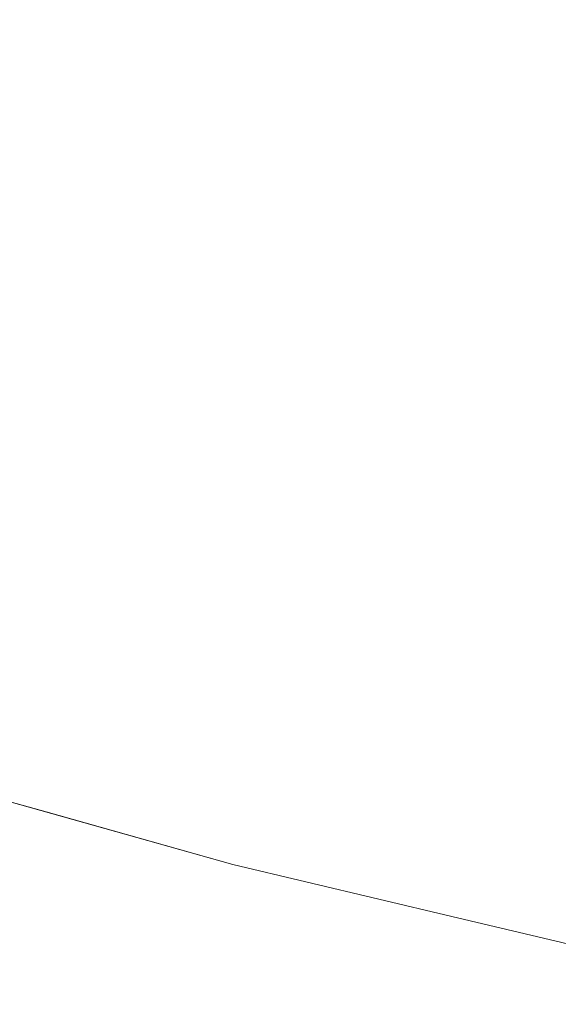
# Model space of a CAD drawing. Header units: centimetres. Extents: x -62 to 63, y 4 to 6.
# Tile 35 of 256: x -61.9805 to -61.965, y 4.211 to 4.2392. Entities that reach past the tile are written whole.
import ezdxf

# ---------------------------------------------------------------- set-up
doc = ezdxf.new("R2010")
doc.units = ezdxf.units.CM
doc.header["$LTSCALE"] = 2.54
doc.layers.add('Lucido design-1', color=7, linetype='Continuous')

# ---------------------------------------------------------------- blocks, each defined once
blk = doc.blocks.new('Gruppo-4-1')
at = {"color": 7, "linetype": 'Continuous', "lineweight": 9}
for points, invisible_edges in [([(-61.982445, 4.239772, -2276.26523), (-61.978524, 4.238276, -2276.26523), (-61.975979, 4.239516, -2276.262924), (-61.979821, 4.240982, -2276.262924)], 15), ([(-61.979821, 4.240982, -2276.981416), (-61.975979, 4.239516, -2276.981416), (-61.978524, 4.238276, -2276.979109), (-61.982445, 4.239772, -2276.979109)], 15), ([(-61.969467, 4.239388, -2276.260685), (-61.973359, 4.240793, -2276.260685), (-61.975979, 4.239516, -2276.262924), (-61.972003, 4.238081, -2276.262924)], 15), ([(-61.972003, 4.238081, -2276.981416), (-61.975979, 4.239516, -2276.981416), (-61.973359, 4.240793, -2276.983655), (-61.969467, 4.239388, -2276.983655)], 15), ([(-61.969467, 4.239388, -2276.260685), (-61.965445, 4.238016, -2276.260685), (-61.962929, 4.239388, -2276.258516), (-61.966862, 4.24073, -2276.258516)], 15), ([(-61.966862, 4.24073, -2276.985824), (-61.962929, 4.239388, -2276.985824), (-61.965445, 4.238016, -2276.983655), (-61.969467, 4.239388, -2276.983655)], 15), ([(-61.984986, 4.2386, -2276.267604), (-61.980989, 4.237074, -2276.267604), (-61.978524, 4.238276, -2276.26523), (-61.982445, 4.239772, -2276.26523)], 15), ([(-61.982445, 4.239772, -2276.979109), (-61.978524, 4.238276, -2276.979109), (-61.980989, 4.237074, -2276.976736), (-61.984986, 4.2386, -2276.976736)], 15), ([(-61.972003, 4.238081, -2276.262924), (-61.975979, 4.239516, -2276.262924), (-61.978524, 4.238276, -2276.26523), (-61.974467, 4.236811, -2276.26523)], 15), ([(-61.974467, 4.236811, -2276.979109), (-61.978524, 4.238276, -2276.979109), (-61.975979, 4.239516, -2276.981416), (-61.972003, 4.238081, -2276.981416)], 15), ([(-61.972003, 4.238081, -2276.262924), (-61.967895, 4.236679, -2276.262924), (-61.965445, 4.238016, -2276.260685), (-61.969467, 4.239388, -2276.260685)], 15), ([(-61.969467, 4.239388, -2276.983655), (-61.965445, 4.238016, -2276.983655), (-61.967895, 4.236679, -2276.981416), (-61.972003, 4.238081, -2276.981416)], 15), ([(-61.958871, 4.238081, -2276.258516), (-61.962929, 4.239388, -2276.258516), (-61.965445, 4.238016, -2276.260685), (-61.961295, 4.236679, -2276.260685)], 15), ([(-61.961295, 4.236679, -2276.983655), (-61.965445, 4.238016, -2276.983655), (-61.962929, 4.239388, -2276.985824), (-61.958871, 4.238081, -2276.985824)], 15), ([(-61.974467, 4.236811, -2276.26523), (-61.978524, 4.238276, -2276.26523), (-61.980989, 4.237074, -2276.267604), (-61.976853, 4.235581, -2276.267604)], 15), ([(-61.976853, 4.235581, -2276.976736), (-61.980989, 4.237074, -2276.976736), (-61.978524, 4.238276, -2276.979109), (-61.974467, 4.236811, -2276.979109)], 15), ([(-61.974467, 4.236811, -2276.26523), (-61.970275, 4.23538, -2276.26523), (-61.967895, 4.236679, -2276.262924), (-61.972003, 4.238081, -2276.262924)], 15), ([(-61.972003, 4.238081, -2276.981416), (-61.967895, 4.236679, -2276.981416), (-61.970275, 4.23538, -2276.979109), (-61.974467, 4.236811, -2276.979109)], 15), ([(-61.961295, 4.236679, -2276.260685), (-61.965445, 4.238016, -2276.260685), (-61.967895, 4.236679, -2276.262924), (-61.963656, 4.235313, -2276.262924)], 15), ([(-61.963656, 4.235313, -2276.981416), (-61.967895, 4.236679, -2276.981416), (-61.965445, 4.238016, -2276.983655), (-61.961295, 4.236679, -2276.983655)], 15), ([(-61.976853, 4.235581, -2276.267604), (-61.980989, 4.237074, -2276.267604), (-61.983367, 4.235915, -2276.270043), (-61.979155, 4.234395, -2276.270043)], 15), ([(-61.979155, 4.234395, -2276.974297), (-61.983367, 4.235915, -2276.974297), (-61.980989, 4.237074, -2276.976736), (-61.976853, 4.235581, -2276.976736)], 15), ([(-61.976853, 4.235581, -2276.267604), (-61.972579, 4.234123, -2276.267604), (-61.970275, 4.23538, -2276.26523), (-61.974467, 4.236811, -2276.26523)], 15), ([(-61.974467, 4.236811, -2276.979109), (-61.970275, 4.23538, -2276.979109), (-61.972579, 4.234123, -2276.976736), (-61.976853, 4.235581, -2276.976736)], 15), ([(-61.963656, 4.235313, -2276.262924), (-61.967895, 4.236679, -2276.262924), (-61.970275, 4.23538, -2276.26523), (-61.965949, 4.233987, -2276.26523)], 15), ([(-61.965949, 4.233987, -2276.979109), (-61.970275, 4.23538, -2276.979109), (-61.967895, 4.236679, -2276.981416), (-61.963656, 4.235313, -2276.981416)], 15), ([(-61.979155, 4.234395, -2276.270043), (-61.983367, 4.235915, -2276.270043), (-61.985654, 4.234801, -2276.272546), (-61.981369, 4.233254, -2276.272546)], 15), ([(-61.981369, 4.233254, -2276.971794), (-61.985654, 4.234801, -2276.971794), (-61.983367, 4.235915, -2276.974297), (-61.979155, 4.234395, -2276.974297)], 15), ([(-61.979155, 4.234395, -2276.270043), (-61.974803, 4.232909, -2276.270043), (-61.972579, 4.234123, -2276.267604), (-61.976853, 4.235581, -2276.267604)], 15), ([(-61.976853, 4.235581, -2276.976736), (-61.972579, 4.234123, -2276.976736), (-61.974803, 4.232909, -2276.974297), (-61.979155, 4.234395, -2276.974297)], 15), ([(-61.965949, 4.233987, -2276.26523), (-61.970275, 4.23538, -2276.26523), (-61.972579, 4.234123, -2276.267604), (-61.968169, 4.232702, -2276.267604)], 15), ([(-61.968169, 4.232702, -2276.976736), (-61.972579, 4.234123, -2276.976736), (-61.970275, 4.23538, -2276.979109), (-61.965949, 4.233987, -2276.979109)], 15), ([(-61.965949, 4.233987, -2276.26523), (-61.961491, 4.232633, -2276.26523), (-61.959287, 4.233987, -2276.262924), (-61.963656, 4.235313, -2276.262924)], 15), ([(-61.963656, 4.235313, -2276.981416), (-61.959287, 4.233987, -2276.981416), (-61.961491, 4.232633, -2276.979109), (-61.965949, 4.233987, -2276.979109)], 15), ([(-61.981369, 4.233254, -2276.272546), (-61.976942, 4.231743, -2276.272546), (-61.974803, 4.232909, -2276.270043), (-61.979155, 4.234395, -2276.270043)], 15), ([(-61.979155, 4.234395, -2276.974297), (-61.974803, 4.232909, -2276.974297), (-61.976942, 4.231743, -2276.971794), (-61.981369, 4.233254, -2276.971794)], 15), ([(-61.968169, 4.232702, -2276.267604), (-61.972579, 4.234123, -2276.267604), (-61.974803, 4.232909, -2276.270043), (-61.970312, 4.231463, -2276.270043)], 15), ([(-61.970312, 4.231463, -2276.974297), (-61.974803, 4.232909, -2276.974297), (-61.972579, 4.234123, -2276.976736), (-61.968169, 4.232702, -2276.976736)], 15), ([(-61.968169, 4.232702, -2276.267604), (-61.963625, 4.231322, -2276.267604), (-61.961491, 4.232633, -2276.26523), (-61.965949, 4.233987, -2276.26523)], 15), ([(-61.965949, 4.233987, -2276.979109), (-61.961491, 4.232633, -2276.979109), (-61.963625, 4.231322, -2276.976736), (-61.968169, 4.232702, -2276.976736)], 15), ([(-61.983489, 4.232161, -2276.275111), (-61.978989, 4.230626, -2276.275111), (-61.976942, 4.231743, -2276.272546), (-61.981369, 4.233254, -2276.272546)], 15), ([(-61.981369, 4.233254, -2276.971794), (-61.976942, 4.231743, -2276.971794), (-61.978989, 4.230626, -2276.969229), (-61.983489, 4.232161, -2276.969229)], 15), ([(-61.970312, 4.231463, -2276.270043), (-61.974803, 4.232909, -2276.270043), (-61.976942, 4.231743, -2276.272546), (-61.972373, 4.230271, -2276.272546)], 15), ([(-61.972373, 4.230271, -2276.971794), (-61.976942, 4.231743, -2276.971794), (-61.974803, 4.232909, -2276.974297), (-61.970312, 4.231463, -2276.974297)], 15), ([(-61.970312, 4.231463, -2276.270043), (-61.965685, 4.230058, -2276.270043), (-61.963625, 4.231322, -2276.267604), (-61.968169, 4.232702, -2276.267604)], 15), ([(-61.968169, 4.232702, -2276.976736), (-61.963625, 4.231322, -2276.976736), (-61.965685, 4.230058, -2276.974297), (-61.970312, 4.231463, -2276.974297)], 15), ([(-61.98551, 4.23112, -2276.277736), (-61.980941, 4.229561, -2276.277736), (-61.978989, 4.230626, -2276.275111), (-61.983489, 4.232161, -2276.275111)], 15), ([(-61.983489, 4.232161, -2276.969229), (-61.978989, 4.230626, -2276.969229), (-61.980941, 4.229561, -2276.966604), (-61.98551, 4.23112, -2276.966604)], 15), ([(-61.972373, 4.230271, -2276.272546), (-61.976942, 4.231743, -2276.272546), (-61.978989, 4.230626, -2276.275111), (-61.974346, 4.22913, -2276.275111)], 15), ([(-61.974346, 4.22913, -2276.969229), (-61.978989, 4.230626, -2276.969229), (-61.976942, 4.231743, -2276.971794), (-61.972373, 4.230271, -2276.971794)], 15), ([(-61.972373, 4.230271, -2276.272546), (-61.967665, 4.228841, -2276.272546), (-61.965685, 4.230058, -2276.270043), (-61.970312, 4.231463, -2276.270043)], 15), ([(-61.970312, 4.231463, -2276.974297), (-61.965685, 4.230058, -2276.974297), (-61.967665, 4.228841, -2276.971794), (-61.972373, 4.230271, -2276.971794)], 15), ([(-61.958949, 4.229986, -2276.267604), (-61.963625, 4.231322, -2276.267604), (-61.965685, 4.230058, -2276.270043), (-61.960923, 4.228697, -2276.270043)], 15), ([(-61.960923, 4.228697, -2276.974297), (-61.965685, 4.230058, -2276.974297), (-61.963625, 4.231322, -2276.976736), (-61.958949, 4.229986, -2276.976736)], 15), ([(-61.974346, 4.22913, -2276.275111), (-61.978989, 4.230626, -2276.275111), (-61.980941, 4.229561, -2276.277736), (-61.976227, 4.228042, -2276.277736)], 15), ([(-61.976227, 4.228042, -2276.966604), (-61.980941, 4.229561, -2276.966604), (-61.978989, 4.230626, -2276.969229), (-61.974346, 4.22913, -2276.969229)], 15), ([(-61.974346, 4.22913, -2276.275111), (-61.969561, 4.227677, -2276.275111), (-61.967665, 4.228841, -2276.272546), (-61.972373, 4.230271, -2276.272546)], 15), ([(-61.972373, 4.230271, -2276.971794), (-61.967665, 4.228841, -2276.971794), (-61.969561, 4.227677, -2276.969229), (-61.974346, 4.22913, -2276.969229)], 15), ([(-61.960923, 4.228697, -2276.270043), (-61.965685, 4.230058, -2276.270043), (-61.967665, 4.228841, -2276.272546), (-61.96282, 4.227457, -2276.272546)], 15), ([(-61.96282, 4.227457, -2276.971794), (-61.967665, 4.228841, -2276.971794), (-61.965685, 4.230058, -2276.974297), (-61.960923, 4.228697, -2276.974297)], 15), ([(-61.976227, 4.228042, -2276.277736), (-61.980941, 4.229561, -2276.277736), (-61.982793, 4.22855, -2276.280418), (-61.978011, 4.22701, -2276.280418)], 15), ([(-61.978011, 4.22701, -2276.963922), (-61.982793, 4.22855, -2276.963922), (-61.980941, 4.229561, -2276.966604), (-61.976227, 4.228042, -2276.966604)], 15), ([(-61.976227, 4.228042, -2276.277736), (-61.971369, 4.226567, -2276.277736), (-61.969561, 4.227677, -2276.275111), (-61.974346, 4.22913, -2276.275111)], 15), ([(-61.974346, 4.22913, -2276.969229), (-61.969561, 4.227677, -2276.969229), (-61.971369, 4.226567, -2276.966604), (-61.976227, 4.228042, -2276.966604)], 15), ([(-61.96282, 4.227457, -2276.272546), (-61.967665, 4.228841, -2276.272546), (-61.969561, 4.227677, -2276.275111), (-61.964638, 4.22627, -2276.275111)], 15), ([(-61.964638, 4.22627, -2276.969229), (-61.969561, 4.227677, -2276.969229), (-61.967665, 4.228841, -2276.971794), (-61.96282, 4.227457, -2276.971794)], 15), ([(-61.978011, 4.22701, -2276.280418), (-61.982793, 4.22855, -2276.280418), (-61.984539, 4.227597, -2276.283155), (-61.979694, 4.226037, -2276.283155)], 15), ([(-61.979694, 4.226037, -2276.961185), (-61.984539, 4.227597, -2276.961185), (-61.982793, 4.22855, -2276.963922), (-61.978011, 4.22701, -2276.963922)], 15), ([(-61.978011, 4.22701, -2276.280418), (-61.973083, 4.225514, -2276.280418), (-61.971369, 4.226567, -2276.277736), (-61.976227, 4.228042, -2276.277736)], 15), ([(-61.976227, 4.228042, -2276.966604), (-61.971369, 4.226567, -2276.966604), (-61.973083, 4.225514, -2276.963922), (-61.978011, 4.22701, -2276.963922)], 15), ([(-61.979694, 4.226037, -2276.283155), (-61.984539, 4.227597, -2276.283155), (-61.986176, 4.226704, -2276.285944), (-61.981271, 4.225124, -2276.285944)], 15), ([(-61.981271, 4.225124, -2276.958396), (-61.986176, 4.226704, -2276.958396), (-61.984539, 4.227597, -2276.961185), (-61.979694, 4.226037, -2276.961185)], 15), ([(-61.964638, 4.22627, -2276.275111), (-61.969561, 4.227677, -2276.275111), (-61.971369, 4.226567, -2276.277736), (-61.96637, 4.225138, -2276.277736)], 15), ([(-61.96637, 4.225138, -2276.966604), (-61.971369, 4.226567, -2276.966604), (-61.969561, 4.227677, -2276.969229), (-61.964638, 4.22627, -2276.969229)], 15), ([(-61.979694, 4.226037, -2276.283155), (-61.974701, 4.22452, -2276.283155), (-61.973083, 4.225514, -2276.280418), (-61.978011, 4.22701, -2276.280418)], 15), ([(-61.978011, 4.22701, -2276.963922), (-61.973083, 4.225514, -2276.963922), (-61.974701, 4.22452, -2276.961185), (-61.979694, 4.226037, -2276.961185)], 15), ([(-61.96637, 4.225138, -2276.277736), (-61.971369, 4.226567, -2276.277736), (-61.973083, 4.225514, -2276.280418), (-61.968013, 4.224065, -2276.280418)], 15), ([(-61.968013, 4.224065, -2276.963922), (-61.973083, 4.225514, -2276.963922), (-61.971369, 4.226567, -2276.966604), (-61.96637, 4.225138, -2276.966604)], 15), ([(-61.96637, 4.225138, -2276.277736), (-61.961233, 4.22376, -2276.277736), (-61.959578, 4.224913, -2276.275111), (-61.964638, 4.22627, -2276.275111)], 15), ([(-61.964638, 4.22627, -2276.969229), (-61.959578, 4.224913, -2276.969229), (-61.961233, 4.22376, -2276.966604), (-61.96637, 4.225138, -2276.966604)], 15), ([(-61.981271, 4.225124, -2276.285944), (-61.976217, 4.223589, -2276.285944), (-61.974701, 4.22452, -2276.283155), (-61.979694, 4.226037, -2276.283155)], 15), ([(-61.979694, 4.226037, -2276.961185), (-61.974701, 4.22452, -2276.961185), (-61.976217, 4.223589, -2276.958396), (-61.981271, 4.225124, -2276.958396)], 15), ([(-61.968013, 4.224065, -2276.280418), (-61.973083, 4.225514, -2276.280418), (-61.974701, 4.22452, -2276.283155), (-61.969563, 4.223052, -2276.283155)], 15), ([(-61.969563, 4.223052, -2276.961185), (-61.974701, 4.22452, -2276.961185), (-61.973083, 4.225514, -2276.963922), (-61.968013, 4.224065, -2276.963922)], 15), ([(-61.982739, 4.224275, -2276.288781), (-61.977627, 4.222723, -2276.288781), (-61.976217, 4.223589, -2276.285944), (-61.981271, 4.225124, -2276.285944)], 15), ([(-61.981271, 4.225124, -2276.958396), (-61.976217, 4.223589, -2276.958396), (-61.977627, 4.222723, -2276.955559), (-61.982739, 4.224275, -2276.955559)], 15), ([(-61.968013, 4.224065, -2276.280418), (-61.962803, 4.222667, -2276.280418), (-61.961233, 4.22376, -2276.277736), (-61.96637, 4.225138, -2276.277736)], 15), ([(-61.96637, 4.225138, -2276.966604), (-61.961233, 4.22376, -2276.966604), (-61.962803, 4.222667, -2276.963922), (-61.968013, 4.224065, -2276.963922)], 15), ([(-61.969563, 4.223052, -2276.283155), (-61.974701, 4.22452, -2276.283155), (-61.976217, 4.223589, -2276.285944), (-61.971016, 4.222103, -2276.285944)], 15), ([(-61.971016, 4.222103, -2276.958396), (-61.976217, 4.223589, -2276.958396), (-61.974701, 4.22452, -2276.961185), (-61.969563, 4.223052, -2276.961185)], 15), ([(-61.984093, 4.223492, -2276.291665), (-61.978929, 4.221924, -2276.291665), (-61.977627, 4.222723, -2276.288781), (-61.982739, 4.224275, -2276.288781)], 15), ([(-61.982739, 4.224275, -2276.955559), (-61.977627, 4.222723, -2276.955559), (-61.978929, 4.221924, -2276.952675), (-61.984093, 4.223492, -2276.952675)], 15), ([(-61.969563, 4.223052, -2276.283155), (-61.964283, 4.221636, -2276.283155), (-61.962803, 4.222667, -2276.280418), (-61.968013, 4.224065, -2276.280418)], 15), ([(-61.968013, 4.224065, -2276.963922), (-61.962803, 4.222667, -2276.963922), (-61.964283, 4.221636, -2276.961185), (-61.969563, 4.223052, -2276.961185)], 15), ([(-61.971016, 4.222103, -2276.285944), (-61.976217, 4.223589, -2276.285944), (-61.977627, 4.222723, -2276.288781), (-61.972367, 4.22122, -2276.288781)], 15), ([(-61.972367, 4.22122, -2276.955559), (-61.977627, 4.222723, -2276.955559), (-61.976217, 4.223589, -2276.958396), (-61.971016, 4.222103, -2276.958396)], 15), ([(-61.98533, 4.222777, -2276.29459), (-61.980117, 4.221194, -2276.29459), (-61.978929, 4.221924, -2276.291665), (-61.984093, 4.223492, -2276.291665)], 15), ([(-61.984093, 4.223492, -2276.952675), (-61.978929, 4.221924, -2276.952675), (-61.980117, 4.221194, -2276.94975), (-61.98533, 4.222777, -2276.94975)], 15), ([(-61.971016, 4.222103, -2276.285944), (-61.965671, 4.220669, -2276.285944), (-61.964283, 4.221636, -2276.283155), (-61.969563, 4.223052, -2276.283155)], 15), ([(-61.969563, 4.223052, -2276.961185), (-61.964283, 4.221636, -2276.961185), (-61.965671, 4.220669, -2276.958396), (-61.971016, 4.222103, -2276.958396)], 15), ([(-61.986446, 4.222131, -2276.297555), (-61.98119, 4.220535, -2276.297555), (-61.980117, 4.221194, -2276.29459), (-61.98533, 4.222777, -2276.29459)], 15), ([(-61.98533, 4.222777, -2276.94975), (-61.980117, 4.221194, -2276.94975), (-61.98119, 4.220535, -2276.946785), (-61.986446, 4.222131, -2276.946785)], 15), ([(-61.972367, 4.22122, -2276.288781), (-61.977627, 4.222723, -2276.288781), (-61.978929, 4.221924, -2276.291665), (-61.973615, 4.220406, -2276.291665)], 15), ([(-61.973615, 4.220406, -2276.952675), (-61.978929, 4.221924, -2276.952675), (-61.977627, 4.222723, -2276.955559), (-61.972367, 4.22122, -2276.955559)], 15), ([(-61.972367, 4.22122, -2276.288781), (-61.966962, 4.21977, -2276.288781), (-61.965671, 4.220669, -2276.285944), (-61.971016, 4.222103, -2276.285944)], 15), ([(-61.971016, 4.222103, -2276.958396), (-61.965671, 4.220669, -2276.958396), (-61.966962, 4.21977, -2276.955559), (-61.972367, 4.22122, -2276.955559)], 15), ([(-61.973615, 4.220406, -2276.291665), (-61.978929, 4.221924, -2276.291665), (-61.980117, 4.221194, -2276.29459), (-61.974754, 4.219661, -2276.29459)], 15), ([(-61.974754, 4.219661, -2276.94975), (-61.980117, 4.221194, -2276.94975), (-61.978929, 4.221924, -2276.952675), (-61.973615, 4.220406, -2276.952675)], 15), ([(-61.958866, 4.220274, -2276.283155), (-61.964283, 4.221636, -2276.283155), (-61.965671, 4.220669, -2276.285944), (-61.960187, 4.21929, -2276.285944)], 15), ([(-61.960187, 4.21929, -2276.958396), (-61.965671, 4.220669, -2276.958396), (-61.964283, 4.221636, -2276.961185), (-61.958866, 4.220274, -2276.961185)], 15), ([(-61.974754, 4.219661, -2276.29459), (-61.980117, 4.221194, -2276.29459), (-61.98119, 4.220535, -2276.297555), (-61.975782, 4.21899, -2276.297555)], 15), ([(-61.975782, 4.21899, -2276.946785), (-61.98119, 4.220535, -2276.946785), (-61.980117, 4.221194, -2276.94975), (-61.974754, 4.219661, -2276.94975)], 15), ([(-61.973615, 4.220406, -2276.291665), (-61.968154, 4.21894, -2276.291665), (-61.966962, 4.21977, -2276.288781), (-61.972367, 4.22122, -2276.288781)], 15), ([(-61.972367, 4.22122, -2276.955559), (-61.966962, 4.21977, -2276.955559), (-61.968154, 4.21894, -2276.952675), (-61.973615, 4.220406, -2276.952675)], 15), ([(-61.975782, 4.21899, -2276.297555), (-61.98119, 4.220535, -2276.297555), (-61.982144, 4.219949, -2276.300554), (-61.976696, 4.218393, -2276.300554)], 15), ([(-61.976696, 4.218393, -2276.943786), (-61.982144, 4.219949, -2276.943786), (-61.98119, 4.220535, -2276.946785), (-61.975782, 4.21899, -2276.946785)], 15), ([(-61.974754, 4.219661, -2276.29459), (-61.969242, 4.218182, -2276.29459), (-61.968154, 4.21894, -2276.291665), (-61.973615, 4.220406, -2276.291665)], 15), ([(-61.973615, 4.220406, -2276.952675), (-61.968154, 4.21894, -2276.952675), (-61.969242, 4.218182, -2276.94975), (-61.974754, 4.219661, -2276.94975)], 15), ([(-61.960187, 4.21929, -2276.285944), (-61.965671, 4.220669, -2276.285944), (-61.966962, 4.21977, -2276.288781), (-61.961416, 4.218376, -2276.288781)], 15), ([(-61.961416, 4.218376, -2276.955559), (-61.966962, 4.21977, -2276.955559), (-61.965671, 4.220669, -2276.958396), (-61.960187, 4.21929, -2276.958396)], 15), ([(-61.976696, 4.218393, -2276.300554), (-61.982144, 4.219949, -2276.300554), (-61.982976, 4.219438, -2276.303583), (-61.977494, 4.217871, -2276.303583)], 15), ([(-61.977494, 4.217871, -2276.940757), (-61.982976, 4.219438, -2276.940757), (-61.982144, 4.219949, -2276.943786), (-61.976696, 4.218393, -2276.943786)], 15), ([(-61.975782, 4.21899, -2276.297555), (-61.970224, 4.217498, -2276.297555), (-61.969242, 4.218182, -2276.29459), (-61.974754, 4.219661, -2276.29459)], 15), ([(-61.974754, 4.219661, -2276.94975), (-61.969242, 4.218182, -2276.94975), (-61.970224, 4.217498, -2276.946785), (-61.975782, 4.21899, -2276.946785)], 15), ([(-61.961416, 4.218376, -2276.288781), (-61.966962, 4.21977, -2276.288781), (-61.968154, 4.21894, -2276.291665), (-61.96255, 4.217531, -2276.291665)], 15), ([(-61.96255, 4.217531, -2276.952675), (-61.968154, 4.21894, -2276.952675), (-61.966962, 4.21977, -2276.955559), (-61.961416, 4.218376, -2276.955559)], 15), ([(-61.977494, 4.217871, -2276.303583), (-61.982976, 4.219438, -2276.303583), (-61.983685, 4.219003, -2276.30664), (-61.978172, 4.217428, -2276.30664)], 15), ([(-61.978172, 4.217428, -2276.9377), (-61.983685, 4.219003, -2276.9377), (-61.982976, 4.219438, -2276.940757), (-61.977494, 4.217871, -2276.940757)], 15), ([(-61.978172, 4.217428, -2276.30664), (-61.983685, 4.219003, -2276.30664), (-61.984267, 4.218645, -2276.309719), (-61.978731, 4.217063, -2276.309719)], 15), ([(-61.978731, 4.217063, -2276.934621), (-61.984267, 4.218645, -2276.934621), (-61.983685, 4.219003, -2276.9377), (-61.978172, 4.217428, -2276.9377)], 15), ([(-61.976696, 4.218393, -2276.300554), (-61.971097, 4.21689, -2276.300554), (-61.970224, 4.217498, -2276.297555), (-61.975782, 4.21899, -2276.297555)], 15), ([(-61.975782, 4.21899, -2276.946785), (-61.970224, 4.217498, -2276.946785), (-61.971097, 4.21689, -2276.943786), (-61.976696, 4.218393, -2276.943786)], 15), ([(-61.985244, 4.218046, -2276.319046), (-61.987898, 4.21878, -2276.32217), (-61.979711, 4.216474, -2276.32217)], 9), ([(-61.979711, 4.216474, -2276.32217), (-61.987898, 4.21878, -2276.32217), (-61.987898, 4.21878, -2276.92217), (-61.974366, 4.214969, -2276.92217)], 10), ([(-61.987898, 4.21878, -2276.92217), (-61.985244, 4.218046, -2276.925294), (-61.979666, 4.216452, -2276.925294)], 11), ([(-61.979666, 4.216452, -2276.925294), (-61.974366, 4.214969, -2276.92217), (-61.987898, 4.21878, -2276.92217)], 9), ([(-61.96255, 4.217531, -2276.291665), (-61.968154, 4.21894, -2276.291665), (-61.969242, 4.218182, -2276.29459), (-61.963586, 4.21676, -2276.29459)], 15), ([(-61.963586, 4.21676, -2276.94975), (-61.969242, 4.218182, -2276.94975), (-61.968154, 4.21894, -2276.952675), (-61.96255, 4.217531, -2276.952675)], 15), ([(-61.978731, 4.217063, -2276.309719), (-61.984267, 4.218645, -2276.309719), (-61.984722, 4.218366, -2276.312816), (-61.979166, 4.216779, -2276.312816)], 15), ([(-61.979166, 4.216779, -2276.931524), (-61.984722, 4.218366, -2276.931524), (-61.984267, 4.218645, -2276.934621), (-61.978731, 4.217063, -2276.934621)], 15), ([(-61.979478, 4.216575, -2276.315926), (-61.985048, 4.218166, -2276.315926), (-61.985244, 4.218046, -2276.319046), (-61.979666, 4.216452, -2276.319046)], 15), ([(-61.979666, 4.216452, -2276.925294), (-61.985244, 4.218046, -2276.925294), (-61.985048, 4.218166, -2276.928414), (-61.979478, 4.216575, -2276.928414)], 15), ([(-61.979166, 4.216779, -2276.312816), (-61.984722, 4.218366, -2276.312816), (-61.985048, 4.218166, -2276.315926), (-61.979478, 4.216575, -2276.315926)], 15), ([(-61.979478, 4.216575, -2276.928414), (-61.985048, 4.218166, -2276.928414), (-61.984722, 4.218366, -2276.931524), (-61.979166, 4.216779, -2276.931524)], 15), ([(-61.977494, 4.217871, -2276.303583), (-61.971859, 4.21636, -2276.303583), (-61.971097, 4.21689, -2276.300554), (-61.976696, 4.218393, -2276.300554)], 15), ([(-61.976696, 4.218393, -2276.943786), (-61.971097, 4.21689, -2276.943786), (-61.971859, 4.21636, -2276.940757), (-61.977494, 4.217871, -2276.940757)], 15), ([(-61.963586, 4.21676, -2276.29459), (-61.969242, 4.218182, -2276.29459), (-61.970224, 4.217498, -2276.297555), (-61.964521, 4.216065, -2276.297555)], 15), ([(-61.964521, 4.216065, -2276.946785), (-61.970224, 4.217498, -2276.946785), (-61.969242, 4.218182, -2276.94975), (-61.963586, 4.21676, -2276.94975)], 15), ([(-61.979711, 4.216474, -2276.32217), (-61.979666, 4.216452, -2276.319046), (-61.985244, 4.218046, -2276.319046)], 11), ([(-61.978172, 4.217428, -2276.30664), (-61.972508, 4.215908, -2276.30664), (-61.971859, 4.21636, -2276.303583), (-61.977494, 4.217871, -2276.303583)], 15), ([(-61.977494, 4.217871, -2276.940757), (-61.971859, 4.21636, -2276.940757), (-61.972508, 4.215908, -2276.9377), (-61.978172, 4.217428, -2276.9377)], 15), ([(-61.978731, 4.217063, -2276.309719), (-61.973041, 4.215537, -2276.309719), (-61.972508, 4.215908, -2276.30664), (-61.978172, 4.217428, -2276.30664)], 15), ([(-61.978172, 4.217428, -2276.9377), (-61.972508, 4.215908, -2276.9377), (-61.973041, 4.215537, -2276.934621), (-61.978731, 4.217063, -2276.934621)], 15), ([(-61.964521, 4.216065, -2276.297555), (-61.970224, 4.217498, -2276.297555), (-61.971097, 4.21689, -2276.300554), (-61.965352, 4.215446, -2276.300554)], 15), ([(-61.965352, 4.215446, -2276.943786), (-61.971097, 4.21689, -2276.943786), (-61.970224, 4.217498, -2276.946785), (-61.964521, 4.216065, -2276.946785)], 15), ([(-61.979166, 4.216779, -2276.312816), (-61.973457, 4.215247, -2276.312816), (-61.973041, 4.215537, -2276.309719), (-61.978731, 4.217063, -2276.309719)], 15), ([(-61.978731, 4.217063, -2276.934621), (-61.973041, 4.215537, -2276.934621), (-61.973457, 4.215247, -2276.931524), (-61.979166, 4.216779, -2276.931524)], 15), ([(-61.979478, 4.216575, -2276.315926), (-61.973756, 4.215039, -2276.315926), (-61.973457, 4.215247, -2276.312816), (-61.979166, 4.216779, -2276.312816)], 15), ([(-61.979166, 4.216779, -2276.931524), (-61.973457, 4.215247, -2276.931524), (-61.973756, 4.215039, -2276.928414), (-61.979478, 4.216575, -2276.928414)], 15), ([(-61.965352, 4.215446, -2276.300554), (-61.971097, 4.21689, -2276.300554), (-61.971859, 4.21636, -2276.303583), (-61.966078, 4.214906, -2276.303583)], 15), ([(-61.966078, 4.214906, -2276.940757), (-61.971859, 4.21636, -2276.940757), (-61.971097, 4.21689, -2276.943786), (-61.965352, 4.215446, -2276.943786)], 15), ([(-61.979666, 4.216452, -2276.319046), (-61.979711, 4.216474, -2276.32217), (-61.974366, 4.214969, -2276.32217)], 9), ([(-61.974366, 4.214969, -2276.92217), (-61.974366, 4.214969, -2276.32217), (-61.979711, 4.216474, -2276.32217)], 9), ([(-61.979666, 4.216452, -2276.319046), (-61.973935, 4.214914, -2276.319046), (-61.973756, 4.215039, -2276.315926), (-61.979478, 4.216575, -2276.315926)], 15), ([(-61.979478, 4.216575, -2276.928414), (-61.973756, 4.215039, -2276.928414), (-61.973935, 4.214914, -2276.925294), (-61.979666, 4.216452, -2276.925294)], 15), ([(-61.974366, 4.214969, -2276.32217), (-61.973935, 4.214914, -2276.319046), (-61.979666, 4.216452, -2276.319046)], 11), ([(-61.979666, 4.216452, -2276.925294), (-61.973935, 4.214914, -2276.925294), (-61.974366, 4.214969, -2276.92217)], 11), ([(-61.966078, 4.214906, -2276.303583), (-61.971859, 4.21636, -2276.303583), (-61.972508, 4.215908, -2276.30664), (-61.966695, 4.214447, -2276.30664)], 15), ([(-61.966695, 4.214447, -2276.9377), (-61.972508, 4.215908, -2276.9377), (-61.971859, 4.21636, -2276.940757), (-61.966078, 4.214906, -2276.940757)], 15), ([(-61.966695, 4.214447, -2276.30664), (-61.972508, 4.215908, -2276.30664), (-61.973041, 4.215537, -2276.309719), (-61.967203, 4.214069, -2276.309719)], 15), ([(-61.967203, 4.214069, -2276.934621), (-61.973041, 4.215537, -2276.934621), (-61.972508, 4.215908, -2276.9377), (-61.966695, 4.214447, -2276.9377)], 15), ([(-61.965352, 4.215446, -2276.300554), (-61.959465, 4.214063, -2276.300554), (-61.958677, 4.214692, -2276.297555), (-61.964521, 4.216065, -2276.297555)], 15), ([(-61.964521, 4.216065, -2276.946785), (-61.958677, 4.214692, -2276.946785), (-61.959465, 4.214063, -2276.943786), (-61.965352, 4.215446, -2276.943786)], 15), ([(-61.967203, 4.214069, -2276.309719), (-61.973041, 4.215537, -2276.309719), (-61.973457, 4.215247, -2276.312816), (-61.967599, 4.213774, -2276.312816)], 15), ([(-61.967599, 4.213774, -2276.931524), (-61.973457, 4.215247, -2276.931524), (-61.973041, 4.215537, -2276.934621), (-61.967203, 4.214069, -2276.934621)], 15), ([(-61.966078, 4.214906, -2276.303583), (-61.960153, 4.213514, -2276.303583), (-61.959465, 4.214063, -2276.300554), (-61.965352, 4.215446, -2276.300554)], 15), ([(-61.965352, 4.215446, -2276.943786), (-61.959465, 4.214063, -2276.943786), (-61.960153, 4.213514, -2276.940757), (-61.966078, 4.214906, -2276.940757)], 15), ([(-61.967599, 4.213774, -2276.312816), (-61.973457, 4.215247, -2276.312816), (-61.973756, 4.215039, -2276.315926), (-61.967883, 4.213563, -2276.315926)], 15), ([(-61.967883, 4.213563, -2276.928414), (-61.973756, 4.215039, -2276.928414), (-61.973457, 4.215247, -2276.931524), (-61.967599, 4.213774, -2276.931524)], 15), ([(-61.973935, 4.214914, -2276.319046), (-61.974366, 4.214969, -2276.32217), (-61.96809, 4.213479, -2276.32217)], 9), ([(-61.96809, 4.213479, -2276.32217), (-61.974366, 4.214969, -2276.32217), (-61.974366, 4.214969, -2276.92217), (-61.96809, 4.213479, -2276.92217)], 10), ([(-61.96809, 4.213479, -2276.92217), (-61.974366, 4.214969, -2276.92217), (-61.973935, 4.214914, -2276.925294)], 10), ([(-61.967883, 4.213563, -2276.315926), (-61.973756, 4.215039, -2276.315926), (-61.973935, 4.214914, -2276.319046), (-61.968054, 4.213436, -2276.319046)], 15), ([(-61.968054, 4.213436, -2276.925294), (-61.973935, 4.214914, -2276.925294), (-61.973756, 4.215039, -2276.928414), (-61.967883, 4.213563, -2276.928414)], 15), ([(-61.96809, 4.213479, -2276.32217), (-61.968054, 4.213436, -2276.319046), (-61.973935, 4.214914, -2276.319046)], 11), ([(-61.973935, 4.214914, -2276.925294), (-61.968054, 4.213436, -2276.925294), (-61.96809, 4.213479, -2276.92217)], 11), ([(-61.966695, 4.214447, -2276.30664), (-61.960739, 4.213047, -2276.30664), (-61.960153, 4.213514, -2276.303583), (-61.966078, 4.214906, -2276.303583)], 15), ([(-61.966078, 4.214906, -2276.940757), (-61.960153, 4.213514, -2276.940757), (-61.960739, 4.213047, -2276.9377), (-61.966695, 4.214447, -2276.9377)], 15), ([(-61.967203, 4.214069, -2276.309719), (-61.96122, 4.212663, -2276.309719), (-61.960739, 4.213047, -2276.30664), (-61.966695, 4.214447, -2276.30664)], 15), ([(-61.966695, 4.214447, -2276.9377), (-61.960739, 4.213047, -2276.9377), (-61.96122, 4.212663, -2276.934621), (-61.967203, 4.214069, -2276.934621)], 15), ([(-61.967599, 4.213774, -2276.312816), (-61.961596, 4.212364, -2276.312816), (-61.96122, 4.212663, -2276.309719), (-61.967203, 4.214069, -2276.309719)], 15), ([(-61.967203, 4.214069, -2276.934621), (-61.96122, 4.212663, -2276.934621), (-61.961596, 4.212364, -2276.931524), (-61.967599, 4.213774, -2276.931524)], 15), ([(-61.967883, 4.213563, -2276.315926), (-61.961865, 4.212149, -2276.315926), (-61.961596, 4.212364, -2276.312816), (-61.967599, 4.213774, -2276.312816)], 15), ([(-61.967599, 4.213774, -2276.931524), (-61.961596, 4.212364, -2276.931524), (-61.961865, 4.212149, -2276.928414), (-61.967883, 4.213563, -2276.928414)], 15), ([(-61.96809, 4.213479, -2276.32217), (-61.962064, 4.212048, -2276.32217), (-61.962027, 4.21202, -2276.319046), (-61.968054, 4.213436, -2276.319046)], 14), ([(-61.962064, 4.212048, -2276.32217), (-61.96809, 4.213479, -2276.32217), (-61.96809, 4.213479, -2276.92217), (-61.957501, 4.210965, -2276.92217)], 10), ([(-61.968054, 4.213436, -2276.925294), (-61.962027, 4.21202, -2276.925294), (-61.957501, 4.210965, -2276.92217), (-61.96809, 4.213479, -2276.92217)], 11), ([(-61.968054, 4.213436, -2276.319046), (-61.962027, 4.21202, -2276.319046), (-61.961865, 4.212149, -2276.315926), (-61.967883, 4.213563, -2276.315926)], 15), ([(-61.967883, 4.213563, -2276.928414), (-61.961865, 4.212149, -2276.928414), (-61.962027, 4.21202, -2276.925294), (-61.968054, 4.213436, -2276.925294)], 15)]:
    blk.add_3dface(points, dxfattribs=dict(at, invisible_edges=invisible_edges))
blk = doc.blocks.new('Gruppo-5-1')
at = {"color": 7}
blk.add_blockref('Gruppo-4-1', (0, 0), dxfattribs=at)

msp = doc.modelspace()

# ---------------------------------------------------------------- block references
at = {"layer": 'Lucido design-1', "color": 7}
msp.add_blockref('Gruppo-5-1', (0, 0), dxfattribs=at)

doc.saveas('drawing.dxf')
